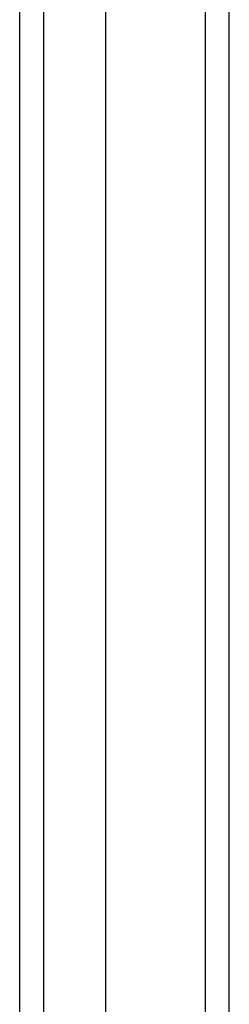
# Model space of a CAD drawing. Header units: inches. Extents: x 12 to 235, y 17 to 142.
# Tile 56 of 117: x 129.751 to 130.617, y 83.235 to 87.313. Entities that reach past the tile are written whole.
import ezdxf

# ---------------------------------------------------------------- set-up
doc = ezdxf.new("R2010")
doc.units = ezdxf.units.IN
doc.header["$MEASUREMENT"] = 0
doc.layers.add('Visible Edges(ANSI)', color=7, linetype='Continuous', lineweight=25)
doc.layers.add('Visible Tangent Edges(ANSI)', color=7, linetype='Continuous', lineweight=25)

msp = doc.modelspace()

# ---------------------------------------------------------------- linework, layer by layer
at = {"layer": 'Visible Edges(ANSI)'}
for p, q in [((130.6171, 50.7584), (130.6171, 110.5604)), ((130.1053, 109.9507), (130.1053, 51.368)), ((129.7509, 51.5565), (129.7509, 109.7622))]:
    msp.add_line(p, q, dxfattribs=at)
at = {"layer": 'Visible Tangent Edges(ANSI)'}
for p, q in [((130.5181, 110.5604), (130.5181, 50.7584)), ((129.8499, 51.4265), (129.8499, 109.8922))]:
    msp.add_line(p, q, dxfattribs=at)

doc.saveas('drawing.dxf')
